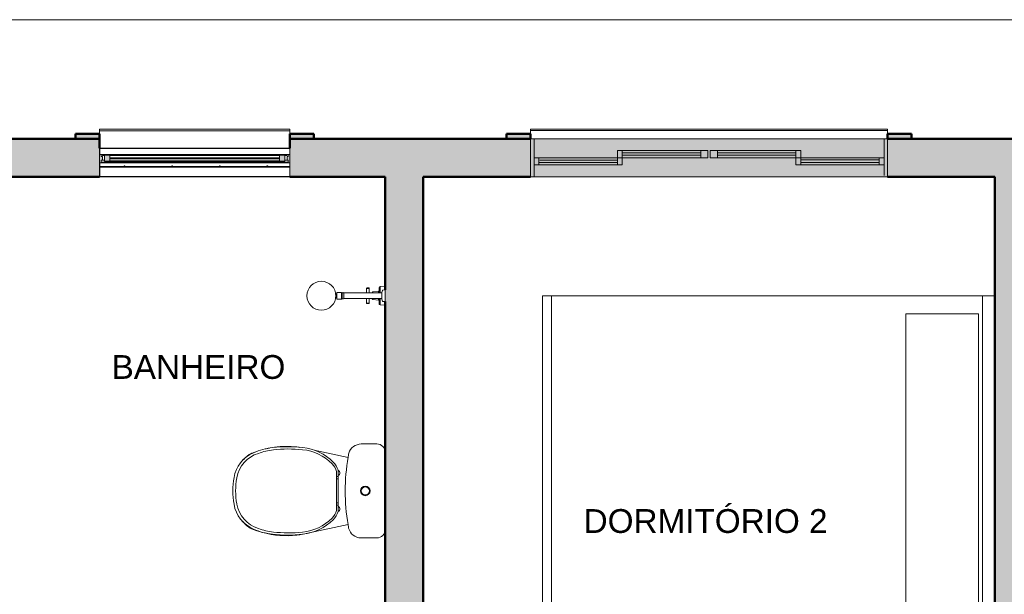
# Model space of a CAD drawing. Header units: metres. Extents: x -8.8 to 11.5, y -18.2 to 2.6.
# Tile 10 of 20: x -4.9 to -0.8, y -13.1 to -10.7. Entities that reach past the tile are written whole.
import ezdxf

# ---------------------------------------------------------------- set-up
doc = ezdxf.new("R2010")
doc.units = ezdxf.units.M
for name, color, linetype, lineweight in [('A-AREA-IDEN', 7, 'Continuous', 9), ('A-DETL-GENF', 7, 'Continuous', 5), ('A-GLAZ', 7, 'Continuous', 5), ('A-WALL', 7, 'Continuous', 5), ('A-WALL-PATT', 7, 'Continuous', 5), ('I-FURN', 7, 'Continuous', 5), ('I-WALL', 7, 'Continuous', 5), ('P-SANR-FIXT', 7, 'Continuous', 5), ('Q-CASE', 7, 'Continuous', 5)]:
    doc.layers.add(name, color=color, linetype=linetype, lineweight=lineweight)
doc.layers.add('A-DETL', color=7, linetype='Continuous', lineweight=5, true_color=0x00a600)
doc.styles.add('Arial', font='arial.ttf', dxfattribs={"height": 0.1})

# ---------------------------------------------------------------- blocks, each defined once
blk = doc.blocks.new('JANELA DE CORRE_NTA LAYOUT0')
at = {"layer": 'A-GLAZ', "true_color": 0xfffffe}
blk.add_hatch(color=7, dxfattribs=at).paths.add_polyline_path([(-0.75, 0.08), (-0.75, -0.08), (0.75, -0.08), (0.75, 0.08), (-0.6999, 0.08)])
at = {"layer": 'A-GLAZ', "color": 9, "lineweight": 15, "true_color": 0xc0c0c0}
for p, q in [((-0.75, -0.08), (-0.75, 0.08)), ((-0.735, -0.08), (-0.735, 0.075)), ((0.735, -0.08), (0.735, 0.08)), ((0.75, -0.08), (0.75, 0.08)), ((-0.365, 0.03), (-0.735, 0.03)), ((-0.735, 0), (-0.385, 0)), ((-0.715, 0), (-0.715, 0.03)), ((-0.385, 0.02), (-0.715, 0.02)), ((-0.715, 0.009), (-0.385, 0.009)), ((-0.385, 0), (-0.385, 0.03)), ((-0.005, 0), (-0.385, 0)), ((-0.385, 0), (-0.385, -0.03)), ((-0.365, 0), (-0.365, 0.03)), ((-0.365, -0.03), (-0.365, 0)), ((0.385, 0), (0.005, 0)), ((0.005, 0), (0.005, -0.03)), ((0.035, -0.03), (0.035, 0)), ((0.735, 0.03), (0.365, 0.03)), ((0.365, 0.03), (0.365, 0)), ((0.365, -0.03), (0.365, 0)), ((0.385, 0), (0.385, 0.03)), ((0.385, 0.02), (0.715, 0.02)), ((0.71, 0.01), (0.385, 0.01)), ((0.385, 0), (0.735, 0)), ((0.385, -0.03), (0.385, 0)), ((0.715, 0), (0.715, 0.03)), ((-0.385, -0.03), (-0.005, -0.03)), ((-0.035, -0.01), (-0.365, -0.01)), ((-0.365, -0.021), (-0.035, -0.021)), ((-0.035, -0.03), (-0.035, 0)), ((-0.005, -0.03), (-0.005, 0)), ((0.005, -0.03), (0.385, -0.03)), ((0.365, -0.01), (0.035, -0.01)), ((0.035, -0.021), (0.365, -0.021))]:
    blk.add_line(p, q, dxfattribs=at)
at = {"layer": 'A-GLAZ', "color": 9, "true_color": 0xc0c0c0}
for p, q in [((-0.75, 0.08), (0.75, 0.08)), ((-0.75, -0.08), (-0.75, 0.08)), ((0.75, 0.08), (0.75, -0.08)), ((0.75, -0.08), (-0.75, -0.08))]:
    blk.add_line(p, q, dxfattribs=at)
blk = doc.blocks.new('JANELA MAXIM-AR_NTA LAYOUT0')
at = {"layer": 'A-GLAZ', "true_color": 0xc0c0c0}
h = blk.add_hatch(color=9, dxfattribs=at)
h.paths.add_polyline_path([(0.3931, -0.08), (0.4, -0.08), (0.4, 0.04), (0.3931, 0.04), (0.3931, 0.0391), (0.399, 0.039), (0.3987, 0.013), (0.3928, 0.0129), (0.3928, 0.0054), (0.3877, 0.0054), (0.3877, -0.0104), (0.3928, -0.0104), (0.3928, -0.0209), (0.3786, -0.0209), (0.3786, -0.0185), (0.3711, -0.0185), (0.3711, -0.022), (0.399, -0.022), (0.399, -0.079), (0.3928, -0.0791)])
h.paths.add_polyline_path([(-0.3931, -0.08), (-0.3931, -0.0791), (-0.399, -0.079), (-0.399, -0.022), (-0.3711, -0.022), (-0.3711, -0.0185), (-0.3786, -0.0185), (-0.3786, -0.0209), (-0.3928, -0.0209), (-0.3928, -0.0104), (-0.3877, -0.0104), (-0.3877, 0.0054), (-0.3928, 0.0054), (-0.3928, 0.0129), (-0.399, 0.013), (-0.399, 0.039), (-0.3928, 0.0391), (-0.3931, 0.04), (-0.4, 0.04), (-0.4, -0.08), (-0.399, -0.08)])
h = blk.add_hatch(color=9, dxfattribs=at)
h.paths.add_polyline_path([(0.3786, -0.015), (0.3786, 0.0089), (0.3875, 0.0089), (0.3875, 0.01), (0.3563, 0.01), (0.3563, -0.015)])
h.paths.add_polyline_path([(-0.3573, -0.015), (-0.3563, -0.015), (-0.3563, 0.01), (-0.3875, 0.01), (-0.3875, 0.0089), (-0.3786, 0.0089), (-0.3786, -0.015)])
at = {"layer": 'A-GLAZ', "true_color": 0xbee8fe}
blk.add_hatch(color=254, dxfattribs=at).paths.add_polyline_path([(-0.3563, -0.0045), (0.3563, -0.0045), (0.3563, -0.0005), (-0.3563, -0.0005)])
at = {"layer": 'A-GLAZ', "true_color": 0xc0c0c0}
h = blk.add_hatch(color=9, dxfattribs=at)
h.paths.add_polyline_path([(0.1065, -0.037), (0.1065, -0.034), (0.1035, -0.034), (0.1035, -0.037)])
h.paths.add_polyline_path([(-0.2935, -0.037), (-0.2935, -0.034), (-0.2965, -0.034), (-0.2965, -0.037)])
h.paths.add_polyline_path([(0.3065, -0.037), (0.3065, -0.034), (0.3035, -0.034), (0.3035, -0.037)])
h.paths.add_polyline_path([(-0.0935, -0.037), (-0.0935, -0.034), (-0.0965, -0.034), (-0.0965, -0.037)])
at = {"layer": 'A-GLAZ', "lineweight": 15}
for p, q in [((-0.3931, 0.04), (-0.4, 0.04)), ((-0.4, 0.04), (-0.4, -0.08)), ((-0.399, 0.039), (-0.3928, 0.0391)), ((-0.399, 0.013), (-0.399, 0.039)), ((-0.3928, 0.0129), (-0.399, 0.013)), ((-0.3928, 0.0391), (-0.3931, 0.04)), ((-0.3928, 0.0054), (-0.3928, 0.0129)), ((-0.3877, 0.0054), (-0.3928, 0.0054)), ((-0.3877, -0.0104), (-0.3877, 0.0054)), ((-0.3563, 0.01), (-0.3875, 0.01)), ((-0.3875, 0.01), (-0.3875, 0.0089)), ((-0.3875, 0.0089), (-0.3786, 0.0089)), ((-0.3786, 0.0089), (-0.3786, -0.015)), ((-0.3563, -0.015), (-0.3563, 0.01)), ((0.3875, 0.01), (0.3563, 0.01)), ((0.3563, 0.01), (0.3563, -0.015)), ((0.3786, -0.015), (0.3786, 0.0089)), ((0.3786, 0.0089), (0.3875, 0.0089)), ((0.3875, 0.0089), (0.3875, 0.01)), ((0.3877, 0.0054), (0.3877, -0.0104)), ((0.3928, 0.0054), (0.3877, 0.0054)), ((0.3931, 0.04), (0.3928, 0.0391)), ((0.3928, 0.0391), (0.399, 0.039)), ((0.399, 0.013), (0.3928, 0.0129)), ((0.3928, 0.0129), (0.3928, 0.0054)), ((0.4, 0.04), (0.3931, 0.04)), ((0.399, 0.039), (0.399, 0.013)), ((0.4, -0.08), (0.4, 0.04)), ((-0.399, -0.079), (-0.399, -0.022)), ((-0.399, -0.022), (-0.3711, -0.022)), ((-0.3928, -0.0209), (-0.3928, -0.0104)), ((-0.3928, -0.0104), (-0.3877, -0.0104)), ((-0.3786, -0.0209), (-0.3928, -0.0209)), ((-0.3786, -0.015), (-0.3563, -0.015)), ((-0.3711, -0.0185), (-0.3786, -0.0185)), ((-0.3786, -0.0185), (-0.3786, -0.0209)), ((-0.3711, -0.022), (-0.3711, -0.0185)), ((-0.3563, -0.0005), (-0.3563, -0.0045)), ((0.3563, -0.0005), (-0.3563, -0.0005)), ((-0.3563, -0.0045), (0.3563, -0.0045)), ((0.3563, -0.0045), (0.3563, -0.0005)), ((0.3563, -0.015), (0.3786, -0.015)), ((0.3786, -0.0185), (0.3711, -0.0185)), ((0.3711, -0.0185), (0.3711, -0.022)), ((0.3711, -0.022), (0.399, -0.022)), ((0.3786, -0.0209), (0.3786, -0.0185)), ((0.3928, -0.0209), (0.3786, -0.0209)), ((0.3877, -0.0104), (0.3928, -0.0104)), ((0.3928, -0.0104), (0.3928, -0.0209)), ((0.399, -0.022), (0.399, -0.079)), ((-0.4, -0.08), (-0.3931, -0.08)), ((-0.3928, -0.0791), (-0.399, -0.079)), ((-0.3931, -0.08), (-0.3928, -0.0791)), ((0.399, -0.079), (0.3928, -0.0791)), ((0.3928, -0.0791), (0.3931, -0.08)), ((0.3931, -0.08), (0.4, -0.08))]:
    blk.add_line(p, q, dxfattribs=at)
at = {"layer": 'A-GLAZ', "color": 9, "true_color": 0xc0c0c0}
for p, q in [((-0.399, 0.039), (0.399, 0.039)), ((-0.399, 0.013), (0.399, 0.013)), ((-0.3928, 0.0391), (0.3928, 0.0391)), ((-0.3563, 0.0087), (0.3563, 0.0087)), ((-0.2965, -0.037), (-0.399, -0.037)), ((0.399, -0.04), (-0.399, -0.04)), ((-0.3928, -0.011), (-0.3786, -0.011)), ((-0.3786, -0.0185), (-0.3928, -0.0185)), ((0.3711, -0.0185), (-0.3711, -0.0185)), ((-0.3711, -0.022), (0.3711, -0.022)), ((0.3563, -0.0137), (-0.3563, -0.0137)), ((0.3563, -0.015), (-0.3563, -0.015)), ((-0.0965, -0.037), (-0.2935, -0.037)), ((0.1035, -0.037), (-0.0935, -0.037)), ((0.3035, -0.037), (0.1065, -0.037)), ((0.399, -0.037), (0.3065, -0.037)), ((0.3786, -0.011), (0.3928, -0.011)), ((0.3928, -0.0185), (0.3786, -0.0185)), ((-0.399, -0.079), (0.399, -0.079)), ((-0.3931, -0.08), (0.3931, -0.08)), ((-0.3928, -0.0791), (0.3928, -0.0791))]:
    blk.add_line(p, q, dxfattribs=at)
at = {"layer": 'A-GLAZ', "color": 9, "lineweight": 15, "true_color": 0xc0c0c0}
for p, q in [((-0.2965, -0.034), (-0.2965, -0.037)), ((-0.2935, -0.034), (-0.2965, -0.034)), ((-0.2965, -0.037), (-0.2935, -0.037)), ((-0.2935, -0.037), (-0.2935, -0.034)), ((-0.0965, -0.034), (-0.0965, -0.037)), ((-0.0935, -0.034), (-0.0965, -0.034)), ((-0.0965, -0.037), (-0.0935, -0.037)), ((-0.0935, -0.037), (-0.0935, -0.034)), ((0.1035, -0.034), (0.1035, -0.037)), ((0.1065, -0.034), (0.1035, -0.034)), ((0.1035, -0.037), (0.1065, -0.037)), ((0.1065, -0.037), (0.1065, -0.034)), ((0.3035, -0.034), (0.3035, -0.037)), ((0.3065, -0.034), (0.3035, -0.034)), ((0.3035, -0.037), (0.3065, -0.037)), ((0.3065, -0.037), (0.3065, -0.034))]:
    blk.add_line(p, q, dxfattribs=at)
blk = doc.blocks.new('Componentes de gabinete 1 - Componentes de gabinete 1-2086930-PLANTA LAYOUT')
at = {"layer": 'Q-CASE', "color": 9, "true_color": 0xc0c0c0}
for p, q in [((-3.7836, -11.195), (-4.5836, -11.195)), ((-4.5836, -11.195), (-4.5836, -11.2015)), ((-4.5836, -11.215), (-4.5836, -11.2015)), ((-3.7836, -11.2015), (-4.5836, -11.2015)), ((-3.7836, -11.2015), (-3.7836, -11.195)), ((-3.7836, -11.2015), (-3.7836, -11.215)), ((-1.2736, -11.195), (-2.7736, -11.195)), ((-2.7736, -11.195), (-2.7736, -11.2002)), ((-2.7736, -11.215), (-2.7736, -11.2002)), ((-1.2736, -11.2002), (-2.7736, -11.2002)), ((-1.2736, -11.2002), (-1.2736, -11.195)), ((-1.2736, -11.2002), (-1.2736, -11.215)), ((-3.7905, -11.275), (-4.5767, -11.275))]:
    blk.add_line(p, q, dxfattribs=at)
blk = doc.blocks.new('Cama-Shaker - _Cama Casal 140x190-2252500-PLANTA LAYOUT')
at = {"layer": 'I-FURN', "color": 9, "true_color": 0xc0c0c0}
for p, q in [((-0.7188, -1.9), (-0.7188, 0)), ((0.681, 0), (0.681, -1.9)), ((0.681, -0.052), (-0.7188, -0.052)), ((-0.6429, -0.3732), (-0.6429, -0.0684)), ((-0.6429, -0.0684), (0.6047, -0.0684)), ((0.6047, -0.0684), (0.6047, -0.3732)), ((0.6047, -0.3732), (-0.6429, -0.3732)), ((0.681, -1.8619), (-0.7188, -1.8619)), ((0.681, -1.9), (-0.7188, -1.9))]:
    blk.add_line(p, q, dxfattribs=at)
blk = doc.blocks.new('Paredes 1 - Paredes 1-2288142-PLANTA LAYOUT')
at = {"layer": 'A-WALL', "lineweight": 50, "true_color": 0x808080}
h = blk.add_hatch(color=8, dxfattribs=at)
h.paths.add_polyline_path([(-2.7736, -11.235), (-2.7736, -11.215), (-2.8736, -11.215), (-2.8736, -11.235)])
h.paths.add_polyline_path([(-1.2736, -11.235), (-1.1736, -11.235), (-1.1736, -11.215), (-1.2736, -11.215)])
h.paths.add_polyline_path([(-5.4936, -11.235), (-5.4936, -11.215), (-5.5936, -11.215), (-5.5936, -11.235)])
h.paths.add_polyline_path([(-7.0936, -11.235), (-7.0936, -11.215), (-7.1936, -11.215), (-7.1936, -11.235)])
h.paths.add_polyline_path([(-3.7607, -11.235), (-3.6836, -11.235), (-3.6836, -11.215), (-3.7836, -11.215), (-3.7836, -11.235)])
h.paths.add_polyline_path([(-4.6836, -11.235), (-4.5836, -11.235), (-4.5836, -11.215), (-4.6836, -11.215)])
at = {"layer": 'A-WALL', "lineweight": 50}
for p, q in [((-4.5836, -11.215), (-4.6836, -11.215)), ((-4.6836, -11.215), (-4.6836, -11.235)), ((-4.6836, -11.235), (-4.5836, -11.235)), ((-4.5836, -11.235), (-4.5836, -11.215)), ((-3.6836, -11.215), (-3.7836, -11.215)), ((-3.7836, -11.215), (-3.7836, -11.235)), ((-3.7836, -11.235), (-3.6836, -11.235)), ((-3.6836, -11.235), (-3.6836, -11.215)), ((-2.7736, -11.215), (-2.8736, -11.215)), ((-2.8736, -11.215), (-2.8736, -11.235)), ((-2.8736, -11.235), (-2.7736, -11.235)), ((-2.7736, -11.235), (-2.7736, -11.215)), ((-1.1736, -11.215), (-1.2736, -11.215)), ((-1.2736, -11.215), (-1.2736, -11.235)), ((-1.2736, -11.235), (-1.1736, -11.235)), ((-1.1736, -11.235), (-1.1736, -11.215))]:
    blk.add_line(p, q, dxfattribs=at)
blk = doc.blocks.new('REGISTRO DE PRESSÃO COM CANOPLA CROMADA - 4900_C37_GD_Cromado-2118652-PLANTA LAYOUT')
at = {"layer": 'P-SANR-FIXT', "color": 9, "true_color": 0xc0c0c0}
for p, q in [((-3.4616, -11.8833), (-3.4617, -11.864)), ((-3.4617, -11.864), (-3.4507, -11.864)), ((-3.4597, -11.862), (-3.4527, -11.862)), ((-3.4507, -11.864), (-3.4507, -11.8833)), ((-3.4092, -11.8743), (-3.4087, -11.8604)), ((-3.405, -11.8565), (-3.3836, -11.855)), ((-3.405, -11.8833), (-3.405, -11.8565)), ((-3.4617, -11.926), (-3.4616, -11.9068)), ((-3.4507, -11.9068), (-3.4507, -11.926)), ((-3.4386, -11.9073), (-3.4386, -11.9067)), ((-3.4349, -11.8788), (-3.412, -11.8772)), ((-3.4349, -11.8833), (-3.4349, -11.8788)), ((-3.4349, -11.9113), (-3.4349, -11.9067)), ((-3.412, -11.8772), (-3.412, -11.8833)), ((-3.412, -11.9068), (-3.412, -11.9129)), ((-3.4092, -11.8833), (-3.4092, -11.8743)), ((-3.4092, -11.9158), (-3.4092, -11.9068)), ((-3.405, -11.9335), (-3.405, -11.9068)), ((-3.4507, -11.926), (-3.4617, -11.926)), ((-3.4527, -11.928), (-3.4597, -11.928)), ((-3.412, -11.9129), (-3.4349, -11.9113)), ((-3.4087, -11.9297), (-3.4092, -11.9158)), ((-3.3836, -11.935), (-3.405, -11.9335))]:
    blk.add_line(p, q, dxfattribs=at)
for centre, radius, start, end in [((-3.4597, -11.864), 0.002, 89.9988, 179.9988), ((-3.4527, -11.864), 0.002, 359.9988, 89.9988), ((-3.4047, -11.8605), 0.004, 94, 178), ((-3.4346, -11.8828), 0.004, 94, 180), ((-3.4346, -11.9073), 0.004, 180, 266), ((-3.4122, -11.8742), 0.003, 274, 358), ((-3.4597, -11.926), 0.002, 180.0012, 270.0012), ((-3.4527, -11.926), 0.002, 270.0012, 0.0012), ((-3.4122, -11.9159), 0.003, 2, 86), ((-3.4047, -11.9296), 0.004, 182, 266)]:
    blk.add_arc(centre, radius, start, end, dxfattribs=at)
blk = doc.blocks.new('CHUVEIRO DE PAREDE ELÉTRICO EM PVC - 1_2_-2215990-PLANTA LAYOUT')
at = {"layer": 'P-SANR-FIXT', "color": 9, "true_color": 0xc0c0c0}
for p, q in [((-3.5883, -11.8869), (-3.592, -11.8869)), ((-3.592, -11.8869), (-3.592, -11.8874)), ((-3.592, -11.8884), (-3.592, -11.8892)), ((-3.592, -11.9009), (-3.592, -11.9016)), ((-3.592, -11.9027), (-3.592, -11.9032)), ((-3.592, -11.9032), (-3.5883, -11.9032)), ((-3.5864, -11.8814), (-3.5883, -11.8869)), ((-3.5883, -11.8869), (-3.5883, -11.895)), ((-3.5883, -11.895), (-3.5883, -11.9032)), ((-3.5883, -11.9032), (-3.5864, -11.9087)), ((-3.5674, -11.8814), (-3.5864, -11.8814)), ((-3.5864, -11.8814), (-3.5864, -11.895)), ((-3.5864, -11.895), (-3.5864, -11.9087)), ((-3.5864, -11.9087), (-3.5674, -11.9087)), ((-3.5642, -11.8832), (-3.5674, -11.8814)), ((-3.5674, -11.895), (-3.5674, -11.8814)), ((-3.5674, -11.9087), (-3.5674, -11.895)), ((-3.5674, -11.9087), (-3.5642, -11.9069)), ((-3.5642, -11.8832), (-3.5642, -11.895)), ((-3.5642, -11.895), (-3.5642, -11.9069)), ((-3.3981, -11.8833), (-3.557, -11.8833)), ((-3.557, -11.8833), (-3.557, -11.9068)), ((-3.557, -11.9068), (-3.3981, -11.9068)), ((-3.3951, -11.8725), (-3.3981, -11.8811)), ((-3.3981, -11.8811), (-3.3981, -11.9089)), ((-3.3836, -11.8703), (-3.3936, -11.8713)), ((-3.3836, -11.9198), (-3.3836, -11.8703)), ((-3.3981, -11.9089), (-3.3951, -11.9176)), ((-3.3936, -11.9188), (-3.3836, -11.9198))]:
    blk.add_line(p, q, dxfattribs=at)
at = {"layer": 'P-SANR-FIXT', "color": 9, "true_color": 0xc0c0c0, "flags": 128}
for points in [[(-3.5642, -11.8832), (-3.5641, -11.8831), (-3.5639, -11.883), (-3.5638, -11.8828), (-3.5636, -11.8827), (-3.5635, -11.8826), (-3.5633, -11.8826), (-3.5632, -11.8825), (-3.563, -11.8824), (-3.5628, -11.8823), (-3.5627, -11.8823), (-3.5625, -11.8822), (-3.5623, -11.8821), (-3.5621, -11.8821), (-3.562, -11.8821), (-3.5618, -11.882), (-3.5616, -11.882), (-3.5614, -11.882), (-3.5612, -11.882), (-3.5611, -11.882), (-3.5609, -11.882), (-3.5607, -11.882), (-3.5605, -11.882), (-3.5603, -11.8821), (-3.5602, -11.8821), (-3.56, -11.8821), (-3.5598, -11.8822), (-3.5596, -11.8822), (-3.5595, -11.8823), (-3.5593, -11.8824), (-3.5591, -11.8824), (-3.559, -11.8825), (-3.5588, -11.8826), (-3.5587, -11.8827), (-3.5585, -11.8828), (-3.5584, -11.8829), (-3.5582, -11.883), (-3.5581, -11.8832), (-3.5579, -11.8833), (-3.5578, -11.8834), (-3.5577, -11.8835), (-3.5576, -11.8837), (-3.5575, -11.8838), (-3.5574, -11.884), (-3.5573, -11.8841), (-3.5572, -11.8843), (-3.5571, -11.8844), (-3.557, -11.8846)], [(-3.557, -11.9055), (-3.5571, -11.9057), (-3.5572, -11.9058), (-3.5573, -11.906), (-3.5574, -11.9061), (-3.5575, -11.9063), (-3.5576, -11.9064), (-3.5577, -11.9066), (-3.5579, -11.9067), (-3.558, -11.9068), (-3.5581, -11.907), (-3.5583, -11.9071), (-3.5584, -11.9072), (-3.5585, -11.9073), (-3.5587, -11.9074), (-3.5589, -11.9075), (-3.559, -11.9076), (-3.5592, -11.9077), (-3.5593, -11.9077), (-3.5595, -11.9078), (-3.5597, -11.9079), (-3.5599, -11.9079), (-3.56, -11.908), (-3.5602, -11.908), (-3.5604, -11.908), (-3.5606, -11.9081), (-3.5607, -11.9081), (-3.5609, -11.9081), (-3.5611, -11.9081), (-3.5613, -11.9081), (-3.5615, -11.9081), (-3.5617, -11.9081), (-3.5618, -11.908), (-3.562, -11.908), (-3.5622, -11.908), (-3.5624, -11.9079), (-3.5625, -11.9079), (-3.5627, -11.9078), (-3.5629, -11.9077), (-3.5631, -11.9077), (-3.5632, -11.9076), (-3.5634, -11.9075), (-3.5635, -11.9074), (-3.5637, -11.9073), (-3.5638, -11.9072), (-3.564, -11.9071), (-3.5641, -11.907), (-3.5642, -11.9069)], [(-3.3951, -11.8725), (-3.395, -11.8724), (-3.395, -11.8724), (-3.395, -11.8723), (-3.395, -11.8722), (-3.3949, -11.8722), (-3.3949, -11.8721), (-3.3948, -11.872), (-3.3948, -11.872), (-3.3948, -11.8719), (-3.3947, -11.8719), (-3.3947, -11.8718), (-3.3946, -11.8718), (-3.3946, -11.8717), (-3.3945, -11.8717), (-3.3944, -11.8716), (-3.3944, -11.8716), (-3.3943, -11.8716), (-3.3943, -11.8715), (-3.3942, -11.8715), (-3.3941, -11.8715), (-3.3941, -11.8714), (-3.394, -11.8714), (-3.3939, -11.8714), (-3.3939, -11.8714), (-3.3938, -11.8713), (-3.3937, -11.8713), (-3.3937, -11.8713), (-3.3936, -11.8713), (-3.3936, -11.8713)], [(-3.3936, -11.9188), (-3.3936, -11.9188), (-3.3937, -11.9188), (-3.3938, -11.9188), (-3.3938, -11.9187), (-3.3939, -11.9187), (-3.394, -11.9187), (-3.394, -11.9187), (-3.3941, -11.9186), (-3.3942, -11.9186), (-3.3942, -11.9186), (-3.3943, -11.9185), (-3.3944, -11.9185), (-3.3944, -11.9185), (-3.3945, -11.9184), (-3.3945, -11.9184), (-3.3946, -11.9183), (-3.3946, -11.9183), (-3.3947, -11.9182), (-3.3947, -11.9182), (-3.3948, -11.9181), (-3.3948, -11.9181), (-3.3949, -11.918), (-3.3949, -11.9179), (-3.3949, -11.9179), (-3.395, -11.9178), (-3.395, -11.9178), (-3.395, -11.9177), (-3.3951, -11.9176), (-3.3951, -11.9176)]]:
    blk.add_lwpolyline(points, dxfattribs=at)
at = {"layer": 'P-SANR-FIXT', "color": 9, "true_color": 0xc0c0c0}
for start, end in [(0, 180), (180, 0)]:
    blk.add_arc((-3.6517, -11.895), 0.0608, start, end, dxfattribs=at)
for points, knots in [([(-3.592, -11.8874), (-3.592, -11.8877), (-3.5918, -11.8883), (-3.5916, -11.8896), (-3.5914, -11.8912), (-3.5912, -11.8927), (-3.5912, -11.8935), (-3.5912, -11.8937)], [0, 0, 0, 0, 0.2, 0.4, 0.6, 0.8, 0.8649326, 0.8649326, 0.8649326, 0.8649326]), ([(-3.592, -11.8893), (-3.592, -11.8892), (-3.592, -11.889), (-3.592, -11.8887), (-3.592, -11.8885), (-3.592, -11.8883)], [0.6666667, 0.6666667, 0.6666667, 0.6666667, 0.7083333, 0.75, 0.8333333, 0.8333333, 0.8333333, 0.8333333]), ([(-3.5912, -11.8964), (-3.5912, -11.8966), (-3.5912, -11.8974), (-3.5913, -11.8987), (-3.5915, -11.8999), (-3.5916, -11.9006), (-3.5918, -11.9017), (-3.5919, -11.9023), (-3.592, -11.9027)], [0.1349381, 0.1349381, 0.1349381, 0.1349381, 0.2, 0.4, 0.55, 0.625, 0.7, 1, 1, 1, 1]), ([(-3.592, -11.9017), (-3.592, -11.9015), (-3.592, -11.9013), (-3.592, -11.901), (-3.592, -11.9009), (-3.592, -11.9008)], [0.1890054, 0.1890054, 0.1890054, 0.1890054, 0.25, 0.2916667, 0.3333333, 0.3333333, 0.3333333, 0.3333333])]:
    blk.add_open_spline(points, degree=3, knots=knots, dxfattribs=at)
blk = doc.blocks.new('BACIA SANITÁRIA COM CAIXA ACOPLADA COM DUPLO ACIONEMENTO - P_750_Creme CR37_Acionamento Simples 6lpf-2003115-PLANTA LAYOUT')
at = {"layer": 'P-SANR-FIXT', "color": 9, "true_color": 0xc0c0c0}
for p, q in [((-3.4846, -12.5179), (-3.4184, -12.5179)), ((-3.682, -12.5438), (-3.5395, -12.5746)), ((-3.3837, -12.5526), (-3.3837, -12.8776)), ((-3.5397, -12.8566), (-3.7023, -12.8918)), ((-3.4184, -12.9124), (-3.4848, -12.9124))]:
    blk.add_line(p, q, dxfattribs=at)
for radius in [0.02, 0.018, 0.017]:
    blk.add_circle((-3.4672, -12.715), radius, dxfattribs=at)
for centre, radius, start, end in [((-3.7972, -12.9173), 0.3893, 83.7439, 97.6247), ((-3.4847, -12.5716), 0.0537, 89.9862, 163.9106), ((-3.4184, -12.5526), 0.0347, 0, 89.9862), ((-3.9008, -12.6472), 0.1004, 115.9059, 141.1018), ((-3.7972, -12.9173), 0.3893, 110.267, 112.2561), ((-3.7972, -12.9173), 0.3893, 100.8043, 103.5091), ((-3.8376, -13.1647), 0.6398, 81.3632, 82.5595), ((-2.7183, -12.7138), 0.8329, 169.1268, 170.3797), ((-2.7035, -12.7158), 0.8479, 170.3584, 189.5344), ((-3.9008, -12.784), 0.1004, 215.045, 244.0941), ((-2.7185, -12.7174), 0.8329, 189.6228, 190.6375), ((-3.7972, -12.5139), 0.3893, 247.7439, 254.6897), ((-3.7972, -12.5139), 0.3893, 255.1465, 276.2561), ((-3.8376, -12.2665), 0.6398, 277.4405, 279.648), ((-3.8376, -12.2665), 0.6398, 279.9019, 282.2113), ((-3.4848, -12.8587), 0.0537, 193.4092, 270.0138), ((-3.4184, -12.8776), 0.0347, 270.0138, 0)]:
    blk.add_arc(centre, radius, start, end, dxfattribs=at)
blk = doc.blocks.new('ASSENTO EM POLIPROPILENO COM SISTEMA DE FECHAMENTO SUAVE - AP_75_Creme CR37-2003131-PLANTA LAYOUT')
at = {"layer": 'P-SANR-FIXT', "color": 9, "true_color": 0xc0c0c0}
for p, q in [((-3.5876, -12.6334), (-3.5876, -12.7967)), ((-3.5806, -12.6505), (-3.581, -12.6284)), ((-3.5806, -12.6505), (-3.5806, -12.7796)), ((-3.5813, -12.6545), (-3.5876, -12.6545)), ((-3.5813, -12.6645), (-3.5876, -12.6645)), ((-3.5813, -12.6645), (-3.5813, -12.6545)), ((-3.5813, -12.7655), (-3.5876, -12.7655)), ((-3.5813, -12.7755), (-3.5876, -12.7755)), ((-3.5813, -12.7655), (-3.5813, -12.7755)), ((-3.5806, -12.7796), (-3.581, -12.8017))]:
    blk.add_line(p, q, dxfattribs=at)
for centre, radius, start, end in [((-3.8808, -12.6827), 0.1398, 113.5976, 170.1333), ((-3.8779, -12.6824), 0.1309, 107.0243, 170.1854), ((-3.8258, -12.8086), 0.2772, 96.3426, 113.5976), ((-3.8238, -12.8081), 0.2674, 96.3429, 110.2265), ((-3.7919, -13.1138), 0.5843, 83.8664, 96.3426), ((-3.7899, -13.113), 0.5741, 84.0902, 96.3429), ((-3.7502, -12.743), 0.202, 44.8437, 84.4892), ((-3.7522, -12.7435), 0.2118, 44.8438, 83.835), ((-3.6616, -12.6549), 0.077, 16.1627, 44.8437), ((-3.6635, -12.6554), 0.0868, 18.1126, 44.8437), ((-3.5866, -12.6395), 0.0125, 298.7034, 63.3974), ((-3.6738, -12.7185), 0.3498, 170.1646, 179.4268), ((-3.6719, -12.718), 0.34, 170.1854, 179.4944), ((-3.6738, -12.7115), 0.3498, 180.5732, 189.8354), ((-3.6719, -12.712), 0.34, 180.5056, 189.8146), ((-3.8808, -12.7473), 0.1398, 189.8667, 246.4024), ((-3.8779, -12.7477), 0.1309, 189.8146, 252.9757), ((-3.6616, -12.7752), 0.077, 315.1563, 343.8373), ((-3.6635, -12.7747), 0.0868, 315.1563, 341.8874), ((-3.5866, -12.7905), 0.0125, 296.6026, 61.2966), ((-3.7502, -12.6871), 0.202, 275.5108, 315.1563), ((-3.7522, -12.6866), 0.2118, 276.165, 315.1562), ((-3.8258, -12.6215), 0.2772, 246.4024, 263.6574), ((-3.8238, -12.622), 0.2674, 249.7735, 263.6571), ((-3.7919, -12.3163), 0.5843, 263.6574, 276.1336), ((-3.7899, -12.3171), 0.5741, 263.6571, 275.9098)]:
    blk.add_arc(centre, radius, start, end, dxfattribs=at)

msp = doc.modelspace()

# ---------------------------------------------------------------- hatches: boundary and pattern name
at = {"layer": 'A-DETL-GENF', "true_color": 0x808080}
h = msp.add_hatch(color=8, dxfattribs=at)
h.paths.add_polyline_path([(-3.3077, -14.365), (-3.2236, -14.365), (-3.2236, -14.065), (-3.3836, -14.065), (-3.3837, -14.115), (-3.4336, -14.115), (-3.4336, -14.275), (-3.3836, -14.2751), (-3.3836, -14.365)])
h.paths.add_polyline_path([(-4.9836, -14.365), (-4.9836, -14.275), (-4.9336, -14.275), (-4.9336, -14.115), (-4.9836, -14.115), (-4.9836, -14.065), (-5.1436, -14.065), (-5.1436, -14.365), (-5.1136, -14.365)])
h.paths.add_polyline_path([(-3.2926, -11.475), (-3.2236, -11.475), (-3.2236, -11.395), (-3.1436, -11.395), (-3.1436, -11.235), (-3.5036, -11.235), (-3.5036, -11.395), (-3.3836, -11.395), (-3.3836, -11.475), (-3.3236, -11.475)])
h.paths.add_polyline_path([(-5.0236, -11.475), (-4.9836, -11.475), (-4.9836, -11.395), (-4.9036, -11.395), (-4.9036, -11.235), (-5.2636, -11.235), (-5.2636, -11.395), (-5.1436, -11.395), (-5.1436, -11.475), (-5.1389, -11.475)])
at = {"layer": 'A-WALL-PATT', "true_color": 0x808080}
h = msp.add_hatch(color=8, dxfattribs=at)
h.paths.add_polyline_path([(-0.8236, -11.395), (-0.8236, -11.235), (-1.2736, -11.235), (-1.2736, -11.395)])
h.paths.add_polyline_path([(-2.7736, -11.395), (-2.7736, -11.235), (-3.1436, -11.235), (-3.1436, -11.395)])
msp.add_hatch(color=8, dxfattribs=at).paths.add_polyline_path([(-0.7436, -15.315), (-0.6636, -15.315), (-0.6636, -11.235), (-0.8236, -11.235), (-0.8236, -15.315)])
at = {"layer": 'A-WALL-PATT', "true_color": 0x787878}
h = msp.add_hatch(dxfattribs=at)
h.set_pattern_fill('FP_1', color=8, style=0, pattern_type=2)
h.set_pattern_definition([(90, (-3.224, -14.365), (-0.6, 4e-17), []), (180, (-3.224, -14.365), (-7e-17, -0.6), [])])
h.paths.add_polyline_path([(-3.2216, -14.365), (-3.2216, -11.397), (-3.2236, -11.395), (-3.2236, -14.365)])
at = {"layer": 'I-WALL', "true_color": 0x808080}
h = msp.add_hatch(color=8, dxfattribs=at)
h.paths.add_polyline_path([(-3.5036, -11.395), (-3.5036, -11.235), (-3.7836, -11.235), (-3.7836, -11.395), (-3.6047, -11.395)])
h.paths.add_polyline_path([(-4.9036, -11.395), (-4.5836, -11.395), (-4.5836, -11.235), (-4.9036, -11.235), (-4.9036, -11.267)])
msp.add_hatch(color=8, dxfattribs=at).paths.add_polyline_path([(-3.3836, -14.065), (-3.2236, -14.065), (-3.2236, -11.475), (-3.3836, -11.475), (-3.3836, -13.9991)])

# ---------------------------------------------------------------- linework, layer by layer
at = {"layer": 'A-DETL', "color": 9, "true_color": 0xc0c0c0}
msp.add_line((-8.2037, -10.735), (-0.1636, -10.735), dxfattribs=at)
at = {"layer": 'A-DETL', "color": 7, "lineweight": 50}
for p, q in [((-4.9036, -11.235), (-5.2636, -11.235)), ((-3.1436, -11.235), (-3.5036, -11.235)), ((-4.9836, -11.395), (-4.9036, -11.395)), ((-3.5036, -11.395), (-3.3836, -11.395)), ((-3.3836, -11.395), (-3.3836, -11.475)), ((-3.2236, -11.475), (-3.2236, -11.395)), ((-3.2236, -11.395), (-3.1436, -11.395))]:
    msp.add_line(p, q, dxfattribs=at)
at = {"layer": 'A-WALL'}
for p, q in [((-3.2236, -11.395), (-3.2216, -11.397)), ((-3.2216, -11.397), (-3.2216, -14.365))]:
    msp.add_line(p, q, dxfattribs=at)
at = {"layer": 'I-WALL', "lineweight": 50}
for p, q in [((-4.5836, -11.235), (-4.9036, -11.235)), ((-4.5836, -11.275), (-4.5836, -11.235)), ((-3.5036, -11.235), (-3.7836, -11.235)), ((-3.7836, -11.235), (-3.7836, -11.275)), ((-2.7736, -11.235), (-3.1436, -11.235)), ((-0.6636, -11.235), (-1.2736, -11.235)), ((-4.9036, -11.395), (-4.5836, -11.395)), ((-3.7836, -11.395), (-3.5036, -11.395)), ((-3.1436, -11.395), (-2.7736, -11.395)), ((-1.2736, -11.395), (-0.8236, -11.395)), ((-0.8236, -11.395), (-0.8236, -14.715)), ((-3.3836, -11.475), (-3.3836, -11.8703)), ((-3.2236, -14.065), (-3.2236, -11.475)), ((-3.3836, -11.9198), (-3.3836, -14.065))]:
    msp.add_line(p, q, dxfattribs=at)

# ---------------------------------------------------------------- block references
at = {"layer": 'A-GLAZ', "color": 9, "true_color": 0xc0c0c0, "rotation": 180}
msp.add_blockref('JANELA DE CORRE_NTA LAYOUT0', (-2.0236, -11.315), dxfattribs=at)
at = {"layer": 'A-GLAZ', "color": 9, "true_color": 0xc0c0c0}
msp.add_blockref('JANELA MAXIM-AR_NTA LAYOUT0', (-4.1836, -11.315), dxfattribs=at)
at = {"layer": 'A-WALL', "lineweight": 50}
msp.add_blockref('Paredes 1 - Paredes 1-2288142-PLANTA LAYOUT', (0, 0), dxfattribs=at)
at = {"layer": 'I-FURN', "color": 9, "true_color": 0xc0c0c0, "rotation": 269.9999999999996}
msp.add_blockref('Cama-Shaker - _Cama Casal 140x190-2252500-PLANTA LAYOUT', (-0.8236, -12.6141), dxfattribs=at)
at = {"layer": 'P-SANR-FIXT', "color": 9, "true_color": 0xc0c0c0}
for name in ['CHUVEIRO DE PAREDE ELÉTRICO EM PVC - 1_2_-2215990-PLANTA LAYOUT', 'REGISTRO DE PRESSÃO COM CANOPLA CROMADA - 4900_C37_GD_Cromado-2118652-PLANTA LAYOUT', 'ASSENTO EM POLIPROPILENO COM SISTEMA DE FECHAMENTO SUAVE - AP_75_Creme CR37-2003131-PLANTA LAYOUT', 'BACIA SANITÁRIA COM CAIXA ACOPLADA COM DUPLO ACIONEMENTO - P_750_Creme CR37_Acionamento Simples 6lpf-2003115-PLANTA LAYOUT']:
    msp.add_blockref(name, (0, 0), dxfattribs=at)
at = {"layer": 'Q-CASE', "color": 9, "true_color": 0xc0c0c0}
msp.add_blockref('Componentes de gabinete 1 - Componentes de gabinete 1-2086930-PLANTA LAYOUT', (0, 0), dxfattribs=at)

# ---------------------------------------------------------------- texts
at = {"layer": 'A-AREA-IDEN', "char_height": 0.1, "attachment_point": 1, "style": 'Arial'}
for s, insert, width in [('BANHEIRO', (-4.5325, -12.1443), 0.901898), ('DORMITÓRIO 2', (-2.5503, -12.7915), 1.254641)]:
    msp.add_mtext(s, dxfattribs=dict(at, insert=insert, width=width))

doc.saveas('drawing.dxf')
